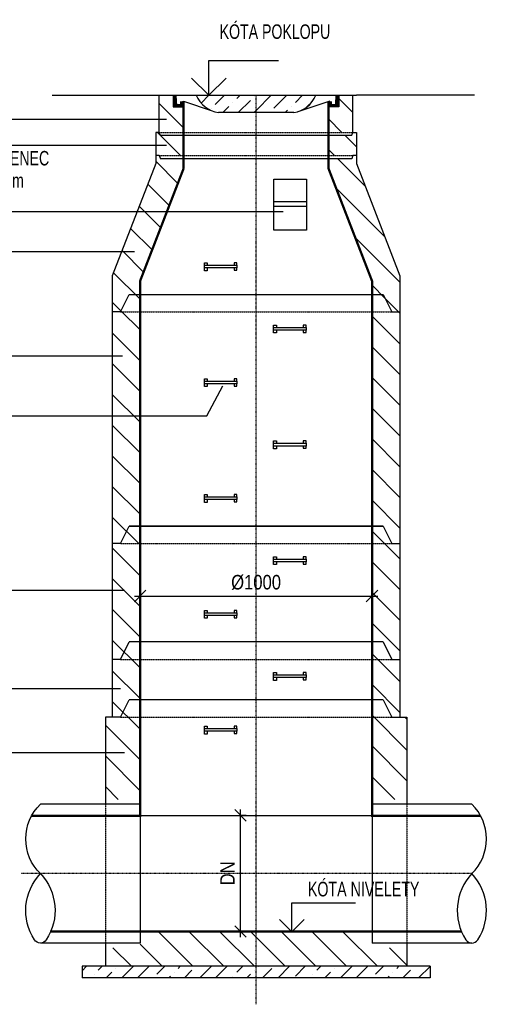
# Model space of a CAD drawing. Header units: millimetres. Extents: x 1 to 467423, y 3 to 105000.
# Tile 3 of 40: x 279696 to 281728, y 70123 to 74373. Entities that reach past the tile are written whole.
import ezdxf

# ---------------------------------------------------------------- set-up
doc = ezdxf.new("R2010")
doc.units = ezdxf.units.MM
doc.linetypes.add('DASHDOT', pattern=[1, 0.5, -0.25, 0, -0.25])
doc.linetypes.add('HIDDEN', pattern=[0.375, 0.25, -0.125])
doc.layers.get('Defpoints').update_dxf_attribs({"color": 6, "lineweight": 5})
doc.layers.add('KOTY', color=7, linetype='Continuous')
doc.layers.add('OBRYS', color=7, linetype='Continuous', lineweight=60)
doc.layers.add('SRAFY', color=7, linetype='Continuous', lineweight=20)
doc.styles.add('ROMANS', font='ARIALN.TTF')
doc.dimstyles.new('STAVEB', dxfattribs={"dimscale": 25, "dimtxt": 2.5, "dimasz": 2, "dimexe": 1, "dimexo": 0, "dimgap": 1, "dimtad": 1, "dimdec": 0, "dimzin": 0, "dimdsep": 46, "dimtxsty": 'ROMANS', "dimblk1": 'OBLIQUE', "dimblk2": 'OBLIQUE', "dimsah": 1, "dimcen": 0, "dimdle": 1, "dimadec": 0, "dimazin": 0, "dimtfac": 0.09, "dimtdec": 0, "dimtmove": 2, "dimatfit": 3, "dimldrblk": 'OBLIQUE', "dimfxl": 1, "dimtolj": 1, "dimtzin": 0, "dimarcsym": 0})

# ---------------------------------------------------------------- blocks, each defined once
blk = doc.blocks.new('ST')
for p, q in [((-70, 10), (-58, 10)), ((-70, 0), (-70, 10)), ((-70, 0), (70, 0)), ((-70, -12), (-70, 0)), ((-58, 10), (-58, 0)), ((58, 10), (58, 0)), ((70, 10), (58, 10)), ((70, 0), (70, 10)), ((70, 0), (70, -12)), ((70, -12), (-70, -12)), ((-70, -24), (-70, -12)), ((-58, -24), (-70, -24)), ((-58, -12), (-58, -24)), ((58, -12), (58, -22)), ((58, -22), (70, -22)), ((70, -22), (70, -12))]:
    blk.add_line(p, q)
blk = doc.blocks.new('_Oblique')
at = {"color": 0, "linetype": 'ByBlock', "lineweight": -2}
blk.add_line((-0.5, -0.5), (0.5, 0.5), dxfattribs=at)
blk = doc.blocks.new('*D27')
at = {"layer": 'Defpoints', "color": 0, "transparency": 16777216}
for p in [(280214.9, 71890.4), (281214.2, 71890.4), (281214.2, 71885.3)]:
    blk.add_point(p, dxfattribs=at)
at = {"layer": 'KOTY', "color": 0, "lineweight": -2, "transparency": 16777216}
for p, q in [((280189.9, 71885.3), (281239.2, 71885.3)), ((280214.9, 71890.4), (280214.9, 71860.3)), ((281214.2, 71890.4), (281214.2, 71860.3))]:
    blk.add_line(p, q, dxfattribs=at)
at = {"layer": 'KOTY', "color": 0, "lineweight": -2, "transparency": 16777216, "xscale": 50, "yscale": 50, "zscale": 50, "rotation": 180}
blk.add_blockref('_Oblique', (280214.9, 71885.3), dxfattribs=at)
at = {"layer": 'KOTY', "color": 0, "lineweight": -2, "transparency": 16777216, "xscale": 50, "yscale": 50, "zscale": 50}
blk.add_blockref('_Oblique', (281214.2, 71885.3), dxfattribs=at)
at = {"layer": 'KOTY', "color": 0, "transparency": 16777216, "insert": (280714.5, 71943.9), "char_height": 62.5, "attachment_point": 5, "style": 'ROMANS'}
blk.add_mtext('\\A1;%%C1000', dxfattribs=at)
blk = doc.blocks.new('SR25')
for p, q in [((-85, -75), (-47.7, 0)), ((1048, 0), (-47.7, 0)), ((0, 0), (0, -250)), ((1000.3, 0), (1000.3, -250)), ((1048, 0), (1085, -75)), ((-85, -75), (-120, -75)), ((-120, -75), (-120, -325)), ((1085, -75), (1120.3, -75)), ((1120.3, -75), (1120.3, -325))]:
    blk.add_line(p, q)
blk = doc.blocks.new('*D30')
at = {"layer": 'Defpoints', "color": 0, "transparency": 16777216}
for p in [(280645.2, 70939.3), (280647.4, 70939.3), (280645.2, 70437.7)]:
    blk.add_point(p, dxfattribs=at)
at = {"layer": 'KOTY', "color": 0, "lineweight": -2, "transparency": 16777216}
for p, q in [((280647.4, 70412.7), (280647.4, 70964.3)), ((280645.2, 70939.3), (280672.4, 70939.3)), ((280645.2, 70437.7), (280672.4, 70437.7))]:
    blk.add_line(p, q, dxfattribs=at)
at = {"layer": 'KOTY', "color": 0, "lineweight": -2, "transparency": 16777216, "xscale": 50, "yscale": 50, "zscale": 50}
for p, rotation in [((280647.4, 70939.3), 90), ((280647.4, 70437.7), 270)]:
    blk.add_blockref('_Oblique', p, dxfattribs=dict(at, rotation=rotation))
at = {"layer": 'KOTY', "color": 0, "transparency": 16777216, "insert": (280591.1, 70688.5), "char_height": 62.5, "attachment_point": 5, "rotation": 90, "style": 'ROMANS'}
blk.add_mtext('\\A1;DN', dxfattribs=at)
blk = doc.blocks.new('*X24')
at = {"color": 0}
for p, q in [((3306.3, 11725.2), (3339.6, 11758.6)), ((3367.6, 11719.2), (3407, 11758.6)), ((3460.2, 11744.5), (3474.3, 11758.6)), ((3466.7, 11683.6), (3519.1, 11736.1)), ((3536, 11752.9), (3536, 11752.9)), ((3543.5, 11693.1), (3609, 11758.6)), ((3620.2, 11702.4), (3676.4, 11758.6)), ((3712.8, 11727.7), (3743.7, 11758.6)), ((3788.5, 11736.1), (3788.5, 11736.1)), ((3350.8, 11702.4), (3350.8, 11702.4)), ((3399.3, 11683.6), (3426.5, 11710.8)), ((3443.4, 11727.7), (3443.4, 11727.7)), ((3534, 11683.6), (3543.5, 11693.1)), ((3668.7, 11683.6), (3679.1, 11694)), ((3695.9, 11710.8), (3695.9, 11710.8)), ((3756.1, 11703.6), (3771.7, 11719.2)), ((3603.3, 11685.6), (3603.3, 11685.6))]:
    blk.add_line(p, q, dxfattribs=at)
blk = doc.blocks.new('*X25')
at = {"color": 0}
for p, q in [((203.1, 7948.6), (253.1, 7998.6)), ((286.2, 7964.4), (320.5, 7998.6)), ((378.9, 7989.6), (387.8, 7998.6)), ((454.6, 7998), (454.6, 7998)), ((472.5, 7948.6), (522.5, 7998.6)), ((539.9, 7948.6), (589.9, 7998.6)), ((631.4, 7972.8), (657.2, 7998.6)), ((724, 7998), (724.6, 7998.6)), ((809.3, 7948.6), (859.3, 7998.6)), ((884, 7955.9), (926.7, 7998.6)), ((976.6, 7981.2), (994, 7998.6)), ((1078.7, 7948.6), (1128.1, 7998)), ((1146.1, 7948.6), (1196.1, 7998.6)), ((1229.2, 7964.4), (1263.4, 7998.6)), ((1321.8, 7989.6), (1330.8, 7998.6)), ((1397.6, 7998), (1397.6, 7998)), ((1415.5, 7948.6), (1465.5, 7998.6)), ((1482.8, 7948.6), (1532.8, 7998.6)), ((1574.4, 7972.8), (1600.2, 7998.6)), ((1667, 7998), (1667.5, 7998.6)), ((2793.4, 7979.5), (2812.5, 7998.6)), ((2862.5, 7981.2), (2879.9, 7998.6)), ((2964.6, 7948.6), (3014, 7998)), ((3031.9, 7948.6), (3081.9, 7998.6)), ((3115, 7964.4), (3149.3, 7998.6)), ((3207.6, 7989.6), (3216.6, 7998.6)), ((3283.4, 7998), (3283.4, 7998)), ((3301.3, 7948.6), (3351.3, 7998.6)), ((3368.7, 7948.6), (3418.7, 7998.6)), ((3460.2, 7972.8), (3486, 7998.6)), ((3552.8, 7998), (3553.4, 7998.6)), ((3638.1, 7948.6), (3688.1, 7998.6)), ((3712.8, 7955.9), (3755.4, 7998.6)), ((3805.4, 7981.2), (3822.8, 7998.6)), ((3907.5, 7948.6), (3956.9, 7998)), ((3974.8, 7948.6), (4024.8, 7998.6)), ((4058, 7964.4), (4092.2, 7998.6)), ((4150.6, 7989.6), (4159.5, 7998.6)), ((4226.3, 7998), (4226.3, 7998)), ((4244.3, 7948.6), (4293.7, 7998)), ((337.8, 7948.6), (345.2, 7955.9)), ((362, 7972.8), (362, 7972.8)), ((405.2, 7948.6), (437.8, 7981.2)), ((614.6, 7955.9), (614.6, 7955.9)), ((674.6, 7948.6), (690.4, 7964.4)), ((707.2, 7981.2), (707.2, 7981.2)), ((742, 7948.6), (783, 7989.6)), ((959.8, 7964.4), (959.8, 7964.4)), ((1011.4, 7948.6), (1035.5, 7972.8)), ((1052.4, 7989.6), (1052.4, 7989.6)), ((1280.8, 7948.6), (1288.1, 7955.9)), ((1304.9, 7972.8), (1304.9, 7972.8)), ((1348.1, 7948.6), (1380.7, 7981.2)), ((1557.5, 7955.9), (1557.5, 7955.9)), ((1617.5, 7948.6), (1633.3, 7964.4)), ((1650.1, 7981.2), (1650.1, 7981.2)), ((1684.9, 7948.6), (1687.4, 7951.1)), ((2845.6, 7964.4), (2845.6, 7964.4)), ((2897.2, 7948.6), (2921.4, 7972.8)), ((2938.2, 7989.6), (2938.2, 7989.6)), ((3166.6, 7948.6), (3174, 7955.9)), ((3190.8, 7972.8), (3190.8, 7972.8)), ((3234, 7948.6), (3266.6, 7981.2)), ((3443.4, 7955.9), (3443.4, 7955.9)), ((3503.4, 7948.6), (3519.1, 7964.4)), ((3536, 7981.2), (3536, 7981.2)), ((3570.7, 7948.6), (3611.7, 7989.6)), ((3788.5, 7964.4), (3788.5, 7964.4)), ((3840.1, 7948.6), (3864.3, 7972.8)), ((3881.2, 7989.6), (3881.2, 7989.6)), ((4109.5, 7948.6), (4116.9, 7955.9)), ((4133.7, 7972.8), (4133.7, 7972.8)), ((4176.9, 7948.6), (4209.5, 7981.2))]:
    blk.add_line(p, q, dxfattribs=at)
blk = doc.blocks.new('Potr-pp')
for centre, radius, start, end in [((-24.49, 25), 35, 314.41531, 45.58469), ((28.24, -26.53), 38.75, 136.79501, 213.0335), ((-28.24, -26.53), 38.75, 326.9665, 43.20499), ((0, -45), 5, 211.99197, 328.00803)]:
    blk.add_arc(centre, radius, start, end)

msp = doc.modelspace()

# ---------------------------------------------------------------- hatches: boundary and pattern name
at = {"layer": 'SRAFY', "ltscale": 1.5}
h = msp.add_hatch(dxfattribs=at)
h.set_pattern_fill('ANSI31', color=256, scale=749.767758, angle=90, style=0)
h.set_pattern_definition([(135, (277172.24, 62291.43), (-66.2707, -66.2707), [])])
h.paths.add_polyline_path([(280401.967, 73971.416), (280401.967, 73996.408), (280356.981, 73996.408), (280356.981, 74046.393), (280297, 74046.393), (280297, 73886.442), (280401.967, 73886.442)])
h.paths.add_polyline_path([(280401.967, 73874.446), (280301.998, 73874.446), (280297, 73886.442), (280282.004, 73886.442), (280282.004, 73786.473), (280297, 73786.473), (280401.967, 73786.473)])
h.paths.add_polyline_path([(280401.967, 73730.066), (280401.967, 73771.478), (280301.998, 73771.478), (280297, 73786.473), (280282.004, 73786.473), (280282.004, 73752.465), (280201.985, 73545.309), (280330.6, 73545.309)])
h.paths.add_polyline_path([(280330.6, 73545.309), (280201.985, 73545.309), (280094.717, 73267.615), (280094.717, 73111.682), (280129.397, 73111.682), (280166.695, 73186.659), (280214.68, 73186.659), (280214.68, 73245.216)])
h.paths.add_polyline_path([(280214.68, 73186.659), (280167.005, 73186.659), (280129.707, 73111.682), (280214.68, 73111.682)], flags=16)
h.paths.add_polyline_path([(280214.68, 73111.682), (280129.397, 73111.682), (280094.717, 73111.682), (280094.717, 72662.907), (280214.68, 72662.907)])
h.paths.add_polyline_path([(280214.68, 72662.907), (280094.717, 72662.907), (280094.717, 72111.992), (280129.707, 72111.992), (280167.005, 72186.969), (280214.68, 72186.969)])
h.paths.add_polyline_path([(280214.68, 72186.969), (280167.005, 72186.969), (280129.707, 72111.992), (280214.68, 72111.992)], flags=16)
h.paths.add_polyline_path([(280214.68, 72111.992), (280129.707, 72111.992), (280094.717, 72111.992), (280094.717, 71612.147), (280129.707, 71612.147), (280167.005, 71687.124), (280214.68, 71687.124)])
h.paths.add_polyline_path([(280214.68, 71687.124), (280167.005, 71687.124), (280129.707, 71612.147), (280214.68, 71612.147)])
h.paths.add_polyline_path([(280214.68, 71612.147), (280129.397, 71612.147), (280094.717, 71612.147), (280094.717, 71362.224), (280129.707, 71362.224), (280167.005, 71437.201), (280214.68, 71437.201)])
h.paths.add_polyline_path([(280214.68, 71437.201), (280167.005, 71437.201), (280129.707, 71362.224), (280214.68, 71362.224)])
h.paths.add_polyline_path([(280214.68, 71362.224), (280129.397, 71362.224), (280064.727, 71362.224), (280064.727, 71007.334), (280106.809, 71007.334, -0.04652392), (280110.522, 71007.334), (280186.784, 71007.334, -0.04652392), (280190.497, 71007.334), (280214.68, 71007.334)])
h.paths.add_polyline_path([(280714.68, 70437.511), (280214.68, 70437.511), (280214.68, 70367.532), (280064.727, 70367.532), (280064.727, 70287.557), (280714.68, 70287.557)])
h.paths.add_polyline_path([(281364.634, 70367.532), (281214.68, 70367.532), (281214.68, 70437.511), (280870.198, 70437.511), (280868.797, 70436.11), (280867.397, 70437.511), (280714.68, 70437.511), (280714.68, 70287.557), (281364.634, 70287.557)])
h.paths.add_polyline_path([(281364.634, 71362.224), (281299.344, 71362.224), (281214.68, 71362.224), (281214.68, 71007.334), (281260.653, 71007.334, -0.04652392), (281264.365, 71007.334), (281340.628, 71007.334, -0.04652392), (281344.34, 71007.334), (281364.634, 71007.334)])
h.paths.add_polyline_path([(281262.356, 71437.201), (281214.68, 71437.201), (281214.68, 71362.224), (281299.344, 71362.224)])
h.paths.add_polyline_path([(281334.643, 71612.147), (281299.344, 71612.147), (281214.68, 71612.147), (281214.68, 71437.201), (281262.356, 71437.201), (281299.344, 71362.224), (281334.643, 71362.224)])
h.paths.add_polyline_path([(281262.356, 71687.124), (281214.68, 71687.124), (281214.68, 71612.147), (281299.344, 71612.147)])
h.paths.add_polyline_path([(281334.643, 72111.992), (281299.344, 72111.992), (281214.68, 72111.992), (281214.68, 71687.124), (281262.356, 71687.124), (281299.344, 71612.147), (281334.643, 71612.147)])
h.paths.add_polyline_path([(281262.356, 72186.969), (281214.68, 72186.969), (281214.68, 72111.992), (281299.344, 72111.992)])
h.paths.add_polyline_path([(281334.643, 73111.682), (281299.035, 73111.682), (281214.68, 73111.682), (281214.68, 72186.969), (281262.356, 72186.969), (281299.344, 72111.992), (281334.643, 72111.992)])
h.paths.add_polyline_path([(281262.046, 73186.659), (281214.68, 73186.659), (281214.68, 73111.682), (281299.035, 73111.682)])
h.paths.add_polyline_path([(281334.333, 73267.615), (281146.737, 73752.465), (281146.737, 73786.473), (281131.741, 73786.473), (281126.743, 73771.478), (281026.774, 73771.478), (281026.774, 73730.066), (281214.371, 73245.216), (281214.378, 73186.659), (281262.046, 73186.659), (281262.356, 73186.659), (281299.344, 73111.682), (281334.333, 73111.682)])
h.paths.add_polyline_path([(281146.737, 73886.442), (281131.741, 73886.442), (281126.743, 73874.446), (281026.774, 73874.446), (281026.774, 73786.473), (281131.741, 73786.473), (281146.737, 73786.473)])
h.paths.add_polyline_path([(281131.741, 74046.393), (281071.76, 74046.393), (281071.76, 73996.408), (281026.774, 73996.408), (281026.774, 73886.442), (281131.741, 73886.442)])

# ---------------------------------------------------------------- linework, layer by layer
for p, q in [((279835.404, 74046.393), (280282.004, 74046.393)), ((280282.004, 74046.393), (281146.737, 74046.393)), ((280297, 73886.442), (280297, 74046.393)), ((280356.981, 74046.393), (280356.981, 73996.408)), ((280401.349, 74021.226), (280525.437, 73979.267)), ((280401.967, 73996.408), (280401.967, 74020.401)), ((280401.967, 74020.401), (280401.967, 73971.416)), ((281031.907, 74020.302), (280894.273, 73975.577)), ((281026.774, 74020.401), (281026.774, 73971.416)), ((281071.76, 74046.393), (281071.76, 73996.408)), ((281131.741, 73886.442), (281131.741, 74046.393)), ((281656.366, 74046.393), (281146.737, 74046.393)), ((280356.981, 73996.408), (280401.967, 73996.408)), ((281071.76, 73996.408), (281026.774, 73996.408)), ((280401.967, 73971.416), (280401.967, 73771.478)), ((280876.956, 73971.416), (280551.897, 73971.416)), ((281026.774, 73971.416), (281026.774, 73771.478)), ((280282.004, 73886.442), (280282.004, 73786.473)), ((280297, 73886.442), (280282.004, 73886.442)), ((280301.998, 73874.446), (280297, 73886.442)), ((281126.743, 73874.446), (281131.741, 73886.442)), ((281131.741, 73886.442), (281146.737, 73886.442)), ((281146.737, 73886.442), (281146.737, 73786.473)), ((280282.004, 73786.473), (280282.004, 73752.465)), ((280297, 73786.473), (280282.004, 73786.473)), ((280297, 73786.473), (280301.998, 73771.478)), ((281126.743, 73771.478), (280301.998, 73771.478)), ((280401.967, 73771.478), (280401.967, 73730.066)), ((281026.774, 73771.478), (281026.774, 73730.066)), ((281131.741, 73786.473), (281126.743, 73771.478)), ((281146.737, 73786.473), (281131.741, 73786.473)), ((281146.737, 73786.473), (281146.737, 73752.465)), ((280282.004, 73752.465), (280094.717, 73267.615)), ((280401.967, 73730.066), (280214.68, 73245.216)), ((281026.774, 73730.066), (281214.371, 73245.216)), ((281146.737, 73752.465), (281334.333, 73267.615)), ((280094.717, 73267.615), (280094.717, 73111.682)), ((281334.333, 73267.615), (281334.333, 73111.682)), ((280214.68, 73245.216), (280214.68, 73186.659)), ((281214.371, 73245.216), (281214.371, 73186.659)), ((280129.397, 73111.682), (280166.695, 73186.659)), ((280129.707, 73111.682), (280167.005, 73186.659)), ((280166.695, 73186.659), (281262.046, 73186.659)), ((280167.005, 73186.659), (281262.356, 73186.659)), ((280214.68, 73186.659), (280214.68, 72186.969)), ((281214.68, 73186.659), (281214.68, 72186.969)), ((281262.046, 73186.659), (281299.035, 73111.682)), ((281262.356, 73186.659), (281299.344, 73111.682)), ((280094.717, 73111.682), (280094.717, 72111.992)), ((280129.707, 73111.682), (280094.717, 73111.682)), ((280129.397, 73111.682), (280094.717, 73111.682)), ((281299.035, 73111.682), (281334.333, 73111.682)), ((281299.344, 73111.682), (281334.643, 73111.682)), ((281334.643, 73111.682), (281334.643, 72111.992)), ((280129.707, 72111.992), (280167.005, 72186.969)), ((280129.707, 72111.992), (280167.005, 72186.969)), ((280167.005, 72186.969), (281262.356, 72186.969)), ((281262.356, 72186.969), (280167.005, 72186.969)), ((280214.68, 72186.969), (280214.68, 71687.124)), ((281214.68, 72186.969), (281214.68, 71687.124)), ((281262.356, 72186.969), (281299.344, 72111.992)), ((281262.356, 72186.969), (281299.344, 72111.992)), ((280094.717, 72111.992), (280094.717, 71612.147)), ((280129.707, 72111.992), (280094.717, 72111.992)), ((280129.707, 72111.992), (280094.717, 72111.992)), ((281299.344, 72111.992), (281334.643, 72111.992)), ((281299.344, 72111.992), (281334.643, 72111.992)), ((281334.643, 72111.992), (281334.643, 71612.147)), ((280129.707, 71362.224), (280167.005, 71437.201)), ((281262.356, 71437.201), (280167.005, 71437.201)), ((280214.68, 71437.201), (280214.68, 70387.526)), ((281214.68, 71437.201), (281214.68, 70387.526)), ((281262.356, 71437.201), (281299.344, 71362.224)), ((280129.707, 71362.224), (280064.727, 71362.224)), ((280064.727, 71362.224), (280064.727, 70987.34)), ((281299.344, 71362.224), (281364.634, 71362.224)), ((281364.634, 71362.224), (281364.634, 70987.34)), ((280214.68, 70987.34), (279784.699, 70987.34)), ((281644.662, 70987.34), (281214.68, 70987.34)), ((281644.662, 70937.356), (279747.692, 70937.356)), ((281600.133, 70437.511), (279826.395, 70437.511)), ((280214.68, 70387.526), (279784.699, 70387.526)), ((280064.727, 70387.526), (280064.727, 70287.557)), ((281644.662, 70387.526), (281214.68, 70387.526)), ((281364.634, 70387.526), (281364.634, 70287.557)), ((281464.603, 70287.557), (279964.758, 70287.557)), ((279964.758, 70287.557), (279964.758, 70237.573)), ((281464.603, 70287.557), (281464.603, 70237.573)), ((281464.603, 70237.573), (279964.758, 70237.573))]:
    msp.add_line(p, q)
at = {"linetype": 'Continuous'}
msp.add_line((280301.998, 73874.446), (281126.743, 73874.446), dxfattribs=at)
at = {"linetype": 'HIDDEN'}
for p, q in [((280064.727, 70987.34), (280064.727, 70387.526)), ((281364.634, 70987.34), (281364.634, 70387.526))]:
    msp.add_line(p, q, dxfattribs=at)
for centre, start, end in [((280571.643, 74094.064), 202.565715, 260.853958), ((280857.21, 74094.064), 279.146042, 337.434285)]:
    msp.add_arc(centre, 124.228, start, end)
for points in [[(280356.981, 74046.393), (280371.977, 74046.393), (280356.981, 73996.408), (280374.571, 74008.405)], [(280386.972, 74020.401), (280401.967, 74020.401), (280386.972, 74008.405), (280401.967, 73996.408)], [(281041.769, 74020.401), (281026.774, 74020.401), (281041.769, 74008.405), (281026.774, 73996.408)], [(281071.76, 74046.393), (281056.765, 74046.393), (281071.76, 73996.408), (281054.17, 74008.405)], [(280356.981, 73996.408), (280374.571, 74008.405), (280401.967, 73996.408), (280374.571, 74008.405)], [(280401.967, 73996.408), (280374.571, 74008.405), (280386.972, 74008.405)], [(281026.774, 73996.408), (281054.17, 74008.405), (281041.769, 74008.405)], [(281071.76, 73996.408), (281054.17, 74008.405), (281026.774, 73996.408), (281054.17, 74008.405)]]:
    msp.add_solid(points)
at = {"layer": 'KOTY'}
for p, q in [((280510.825, 74046.393), (280510.825, 74196.346)), ((280510.825, 74196.346), (280810.732, 74196.346)), ((280510.825, 74046.393), (280436.602, 74120.616)), ((280510.825, 74046.393), (280585.048, 74120.616)), ((278641.037, 73943.238), (280328.525, 73943.238)), ((278667.007, 73830.782), (280328.525, 73830.782)), ((280791.575, 73684.843), (280931.532, 73684.843)), ((280791.575, 73464.911), (280791.575, 73684.843)), ((280931.532, 73684.843), (280931.532, 73464.911)), ((280791.575, 73587.312), (280931.532, 73587.312)), ((280791.575, 73567.318), (280931.532, 73567.318)), ((278675.654, 73545.309), (280830.589, 73545.309)), ((280931.532, 73464.911), (280791.575, 73464.911)), ((278684.315, 73372.279), (280190.027, 73372.279)), ((278658.345, 72922.438), (280138.087, 72922.438)), ((280501.654, 72662.907), (280570.903, 72792.672)), ((278537.156, 72662.907), (280501.654, 72662.907)), ((278684.315, 71910.284), (280146.748, 71910.284)), ((278684.315, 71486.385), (280129.44, 71486.385)), ((278667.007, 71209.56), (280146.748, 71209.56))]:
    msp.add_line(p, q, dxfattribs=at)
at = {"layer": 'KOTY', "linetype": 'DASHDOT'}
for p, q in [((280714.68, 70123.417), (280714.68, 74046.393)), ((281644.662, 70687.433), (279701.668, 70687.433))]:
    msp.add_line(p, q, dxfattribs=at)
at = {"layer": 'KOTY', "linetype": 'HIDDEN'}
for p, q in [((280297, 73886.442), (281131.741, 73886.442)), ((280297, 73786.473), (281131.741, 73786.473)), ((280129.397, 73111.682), (281299.035, 73111.682)), ((280129.707, 72111.992), (281299.344, 72111.992)), ((280129.397, 71612.147), (281299.035, 71612.147)), ((280129.397, 71362.224), (281299.035, 71362.224))]:
    msp.add_line(p, q, dxfattribs=at)
at = {"layer": 'KOTY', "linetype": 'Continuous'}
for p, q in [((280868.797, 70561.072), (281143.712, 70561.072)), ((280868.797, 70436.11), (280868.797, 70561.072)), ((280868.797, 70436.11), (280815.781, 70489.127)), ((280868.797, 70436.11), (280921.814, 70489.127))]:
    msp.add_line(p, q, dxfattribs=at)
at = {"layer": 'OBRYS', "const_width": 9.997}
for points in [[(280401.967, 73730.066), (280401.967, 73971.416), (280401.967, 74021.017)], [(281682.342, 70937.356), (281214.68, 70937.356), (281214.371, 73245.216), (281026.774, 73730.066), (281026.774, 74018.634)], [(279746.716, 70937.356), (280214.68, 70937.356), (280214.68, 73245.216), (280401.967, 73730.066)], [(279826.395, 70437.511), (281600.133, 70437.511)]]:
    msp.add_lwpolyline(points, dxfattribs=at)

# ---------------------------------------------------------------- block references
at = {"xscale": 0.9996903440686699, "yscale": 0.9996903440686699, "zscale": 0.9996903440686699}
for name, p in [('ST', (280859.895, 72544.774)), ('ST', (280859.895, 72044.929)), ('ST', (280859.895, 72044.929)), ('SR25', (280214.68, 71687.124))]:
    msp.add_blockref(name, p, dxfattribs=at)
at = {"ltscale": 1.5, "yscale": 5.998142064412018, "zscale": 5.998142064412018}
for p, xscale in [((279784.699, 70687.433), -5.998142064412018), ((281644.662, 70687.433), 5.998142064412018)]:
    msp.add_blockref('Potr-pp', p, dxfattribs=dict(at, xscale=xscale))
at = {"layer": 'KOTY', "xscale": 0.9996903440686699, "yscale": 0.9996903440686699, "zscale": 0.9996903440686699}
for p in [(280562.159, 73313.053), (280859.895, 73044.619), (280562.159, 72813.208), (280859.895, 72544.774), (280562.159, 72313.363), (280859.895, 72044.929), (280562.159, 71813.518), (280859.895, 71545.084), (280562.159, 71313.673)]:
    msp.add_blockref('ST', p, dxfattribs=at)
at = {"layer": 'SRAFY', "xscale": 0.9996903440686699, "yscale": 0.9996903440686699, "zscale": 0.9996903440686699}
for name in ['*X24', '*X25']:
    msp.add_blockref(name, (277172.244, 62291.428), dxfattribs=at)

# ---------------------------------------------------------------- texts
at = {"style": 'ROMANS', "width": 0.85}
for s, height, p in [('KÓTA POKLOPU', 62.5, (280557.476, 74289.85)), ('VYROVNÁVACÍ PRSTENEC', 62.5, (279034.928, 73743.624)), ('ŠACHTOVÁ SKRUŽ', 62.5, (279034.928, 72946.695)), ('KÓTA NIVELETY', 62.98049, (280937.93, 70589.19))]:
    msp.add_text(s, height=height, dxfattribs=at).set_placement(p)
at = {"layer": 'KOTY', "ltscale": 1.5, "style": 'ROMANS', "width": 0.85}
msp.add_text('h1=40,60,80,100,120mm', height=62.5, dxfattribs=at).set_placement((279034.991, 73647.03))

# ---------------------------------------------------------------- dimensions: what is measured, and where the dimension line sits
at = {"layer": 'KOTY'}
dim = msp.add_linear_dim(base=(281214.205, 71885.27), p1=(280214.86, 71890.417), p2=(281214.205, 71890.417), text='%%C1000', dimstyle='STAVEB', override={"dimblk1": 'OBLIQUE', "dimblk2": 'OBLIQUE'}, dxfattribs=at)
dim.commit()
dim.dimension.update_dxf_attribs({"geometry": '*D27', "text_midpoint": (280714.533, 71943.929)})
dim = msp.add_linear_dim(base=(280647.355, 70939.342), p1=(280645.232, 70437.746), p2=(280645.232, 70939.342), angle=90, text='DN', dimstyle='STAVEB', override={"dimblk1": 'OBLIQUE', "dimblk2": 'OBLIQUE'}, dxfattribs=at)
dim.commit()
dim.dimension.update_dxf_attribs({"geometry": '*D30', "text_midpoint": (280591.105, 70688.544)})

doc.saveas('drawing.dxf')
